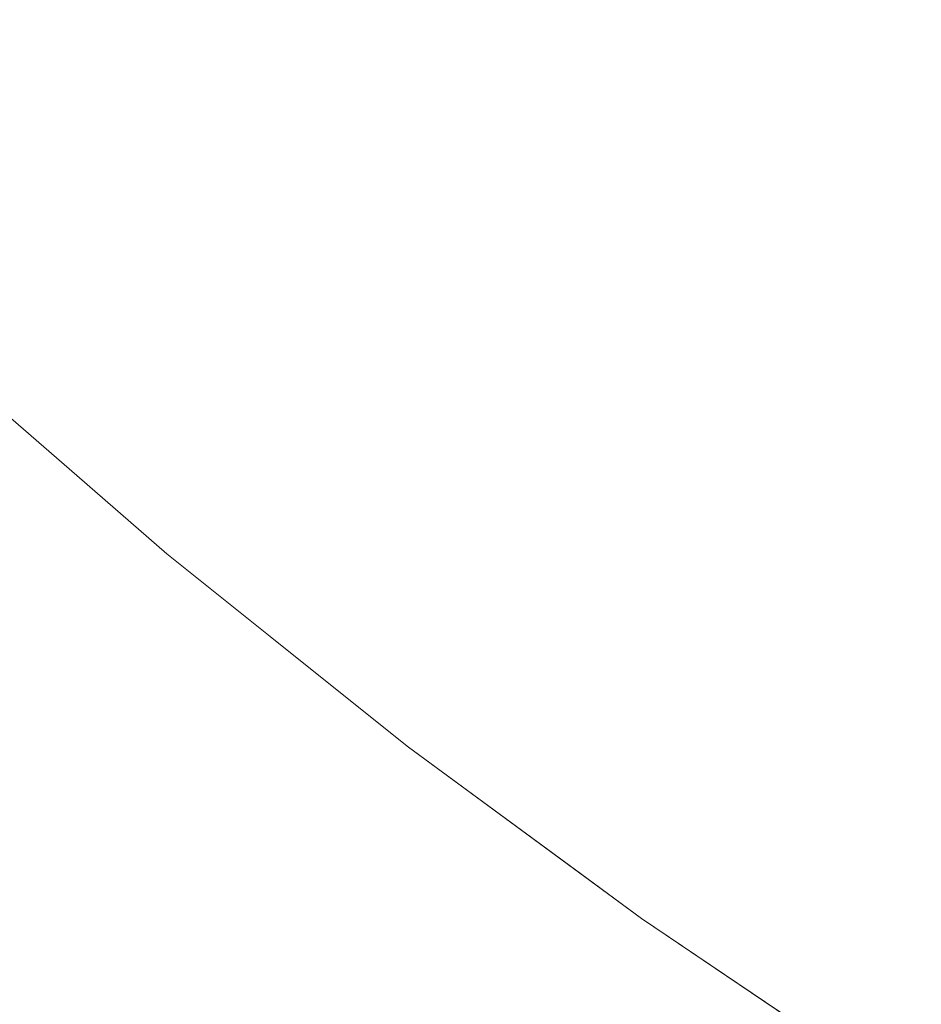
# Model space of a CAD drawing. Header units: centimetres. Extents: x -17.1 to 18.2, y 3.4 to 5.2.
# Tile 7 of 256: x -17.05358 to -17.04597, y 3.40888 to 3.4172. Entities that reach past the tile are written whole.
import ezdxf

# ---------------------------------------------------------------- set-up
doc = ezdxf.new("R2010")
doc.units = ezdxf.units.CM
doc.header["$LTSCALE"] = 2.54
doc.layers.add('Lucido design-1', color=7, linetype='Continuous')

# ---------------------------------------------------------------- blocks, each defined once
blk = doc.blocks.new('Gruppo-4-1')
at = {"color": 7, "linetype": 'Continuous', "lineweight": 9}
for points, invisible_edges in [([(-17.0533429, 3.4185522, -1872.9445615), (-17.0531859, 3.4189403, -1872.9460193), (-17.0516072, 3.4175315, -1872.9460193), (-17.0517567, 3.4171367, -1872.9445615)], 15), ([(-17.0495254, 3.4174963, -1872.9503275), (-17.0496865, 3.4170402, -1872.9489027), (-17.0512877, 3.4183755, -1872.9489027), (-17.0511178, 3.4188243, -1872.9503275)], 15), ([(-17.0462462, 3.4182183, -1872.2737619), (-17.047049, 3.4188084, -1872.2737619), (-17.0474046, 3.4177259, -1872.2764988), (-17.0465911, 3.417128, -1872.2764988)], 15), ([(-17.0472295, 3.4182588, -1872.9559044), (-17.047049, 3.4188084, -1872.9572661), (-17.0454349, 3.4176444, -1872.9572661), (-17.0456045, 3.417087, -1872.9559044)], 15), ([(-17.0504918, 3.4177003, -1872.2821254), (-17.0496865, 3.4170402, -1872.2821254), (-17.0493581, 3.4179701, -1872.2792876), (-17.0501544, 3.4186227, -1872.2792876)], 15), ([(-17.0517567, 3.4171367, -1872.9445615), (-17.0518991, 3.4167605, -1872.9430936), (-17.0534925, 3.4181824, -1872.9430936), (-17.0533429, 3.4185522, -1872.9445615)], 15), ([(-17.0475741, 3.41721, -1872.9531412), (-17.0477378, 3.4167113, -1872.9517404), (-17.0493581, 3.4179701, -1872.9517404), (-17.0491846, 3.4184612, -1872.9531412)], 15), ([(-17.0504918, 3.4177003, -1872.2821254), (-17.0512877, 3.4183755, -1872.2821254), (-17.0516072, 3.4175315, -1872.2850088), (-17.0508032, 3.4168493, -1872.2850088)], 15), ([(-17.0514509, 3.4179445, -1872.9474665), (-17.0512877, 3.4183755, -1872.9489027), (-17.0496865, 3.4170402, -1872.9489027), (-17.0498412, 3.4166022, -1872.9474665)], 15), ([(-17.0485525, 3.4173328, -1872.2792876), (-17.0477378, 3.4167113, -1872.2792876), (-17.0474046, 3.4177259, -1872.2764988), (-17.0482093, 3.4183398, -1872.2764988)], 15), ([(-17.0527008, 3.4174641, -1872.2879344), (-17.0518991, 3.4167605, -1872.2879344), (-17.0516072, 3.4175315, -1872.2850088), (-17.0524015, 3.4182286, -1872.2850088)], 15), ([(-17.0456045, 3.417087, -1872.9559044), (-17.045769, 3.4165464, -1872.9545293), (-17.0474046, 3.4177259, -1872.9545293), (-17.0472295, 3.4182588, -1872.9559044)], 15), ([(-17.0465911, 3.417128, -1872.2764988), (-17.045769, 3.4165464, -1872.2764988), (-17.0454349, 3.4176444, -1872.2737619), (-17.0462462, 3.4182183, -1872.2737619)], 15), ([(-17.0527008, 3.4174641, -1872.2879344), (-17.0534925, 3.4181824, -1872.2879344), (-17.0537692, 3.4174985, -1872.2908986), (-17.0529709, 3.4167742, -1872.2908986)], 15), ([(-17.0536346, 3.4178311, -1872.9416161), (-17.0534925, 3.4181824, -1872.9430936), (-17.0518991, 3.4167605, -1872.9430936), (-17.0520344, 3.416403, -1872.9416161)], 15), ([(-17.0485525, 3.4173328, -1872.2792876), (-17.0493581, 3.4179701, -1872.2792876), (-17.0496865, 3.4170402, -1872.2821254), (-17.0488718, 3.4163958, -1872.2821254)], 15), ([(-17.0495254, 3.4174963, -1872.9503275), (-17.0493581, 3.4179701, -1872.9517404), (-17.0477378, 3.4167113, -1872.9517404), (-17.0478959, 3.4162303, -1872.9503275)], 15), ([(-17.0498412, 3.4166022, -1872.9474665), (-17.0499895, 3.4161824, -1872.9460193), (-17.0516072, 3.4175315, -1872.9460193), (-17.0514509, 3.4179445, -1872.9474665)], 15), ([(-17.0520344, 3.416403, -1872.9416161), (-17.0521625, 3.4160646, -1872.9401294), (-17.0537692, 3.4174985, -1872.9401294), (-17.0536346, 3.4178311, -1872.9416161)], 15), ([(-17.0508032, 3.4168493, -1872.2850088), (-17.0499895, 3.4161824, -1872.2850088), (-17.0496865, 3.4170402, -1872.2821254), (-17.0504918, 3.4177003, -1872.2821254)], 15), ([(-17.0465911, 3.417128, -1872.2764988), (-17.0474046, 3.4177259, -1872.2764988), (-17.0477378, 3.4167113, -1872.2792876), (-17.0469144, 3.4161061, -1872.2792876)], 15), ([(-17.0475741, 3.41721, -1872.9531412), (-17.0474046, 3.4177259, -1872.9545293), (-17.045769, 3.4165464, -1872.9545293), (-17.0459283, 3.4160231, -1872.9531412)], 15), ([(-17.0529709, 3.4167742, -1872.2908986), (-17.0537692, 3.4174985, -1872.2908986), (-17.0540152, 3.4168903, -1872.2938976), (-17.053211, 3.4161607, -1872.2938976)], 15), ([(-17.0538961, 3.4171848, -1872.938634), (-17.0537692, 3.4174985, -1872.9401294), (-17.0521625, 3.4160646, -1872.9401294), (-17.0522833, 3.4157455, -1872.938634)], 15), ([(-17.0529709, 3.4167742, -1872.2908986), (-17.0521625, 3.4160646, -1872.2908986), (-17.0518991, 3.4167605, -1872.2879344), (-17.0527008, 3.4174641, -1872.2879344)], 15), ([(-17.0508032, 3.4168493, -1872.2850088), (-17.0516072, 3.4175315, -1872.2850088), (-17.0518991, 3.4167605, -1872.2879344), (-17.0510875, 3.4160719, -1872.2879344)], 15), ([(-17.0517567, 3.4171367, -1872.9445615), (-17.0516072, 3.4175315, -1872.9460193), (-17.0499895, 3.4161824, -1872.9460193), (-17.0501312, 3.4157812, -1872.9445615)], 15), ([(-17.0478959, 3.4162303, -1872.9503275), (-17.048048, 3.4157673, -1872.9489027), (-17.0496865, 3.4170402, -1872.9489027), (-17.0495254, 3.4174963, -1872.9503275)], 15), ([(-17.0488718, 3.4163958, -1872.2821254), (-17.048048, 3.4157673, -1872.2821254), (-17.0477378, 3.4167113, -1872.2792876), (-17.0485525, 3.4173328, -1872.2792876)], 15), ([(-17.0459283, 3.4160231, -1872.9531412), (-17.0460822, 3.4155174, -1872.9517404), (-17.0477378, 3.4167113, -1872.9517404), (-17.0475741, 3.41721, -1872.9531412)], 15), ([(-17.0522833, 3.4157455, -1872.938634), (-17.0523967, 3.415446, -1872.9371304), (-17.0540152, 3.4168903, -1872.9371304), (-17.0538961, 3.4171848, -1872.938634)], 15), ([(-17.0501312, 3.4157812, -1872.9445615), (-17.0502663, 3.4153988, -1872.9430936), (-17.0518991, 3.4167605, -1872.9430936), (-17.0517567, 3.4171367, -1872.9445615)], 15), ([(-17.0469144, 3.4161061, -1872.2792876), (-17.0460822, 3.4155174, -1872.2792876), (-17.045769, 3.4165464, -1872.2764988), (-17.0465911, 3.417128, -1872.2764988)], 15), ([(-17.0488718, 3.4163958, -1872.2821254), (-17.0496865, 3.4170402, -1872.2821254), (-17.0499895, 3.4161824, -1872.2850088), (-17.0491664, 3.4155313, -1872.2850088)], 15), ([(-17.0498412, 3.4166022, -1872.9474665), (-17.0496865, 3.4170402, -1872.9489027), (-17.048048, 3.4157673, -1872.9489027), (-17.0481941, 3.4153225, -1872.9474665)], 15), ([(-17.053211, 3.4161607, -1872.2938976), (-17.0540152, 3.4168903, -1872.2938976), (-17.0542299, 3.4163597, -1872.2969274), (-17.0534206, 3.4156254, -1872.2969274)], 15), ([(-17.0541265, 3.4166152, -1872.9356192), (-17.0540152, 3.4168903, -1872.9371304), (-17.0523967, 3.415446, -1872.9371304), (-17.0525027, 3.4151661, -1872.9356192)], 15), ([(-17.0510875, 3.4160719, -1872.2879344), (-17.0502663, 3.4153988, -1872.2879344), (-17.0499895, 3.4161824, -1872.2850088), (-17.0508032, 3.4168493, -1872.2850088)], 15), ([(-17.053211, 3.4161607, -1872.2938976), (-17.0523967, 3.415446, -1872.2938976), (-17.0521625, 3.4160646, -1872.2908986), (-17.0529709, 3.4167742, -1872.2908986)], 15), ([(-17.0510875, 3.4160719, -1872.2879344), (-17.0518991, 3.4167605, -1872.2879344), (-17.0521625, 3.4160646, -1872.2908986), (-17.0513442, 3.4153703, -1872.2908986)], 15), ([(-17.0520344, 3.416403, -1872.9416161), (-17.0518991, 3.4167605, -1872.9430936), (-17.0502663, 3.4153988, -1872.9430936), (-17.0503946, 3.4150355, -1872.9416161)], 15), ([(-17.0469144, 3.4161061, -1872.2792876), (-17.0477378, 3.4167113, -1872.2792876), (-17.048048, 3.4157673, -1872.2821254), (-17.0472152, 3.4151552, -1872.2821254)], 15), ([(-17.0478959, 3.4162303, -1872.9503275), (-17.0477378, 3.4167113, -1872.9517404), (-17.0460822, 3.4155174, -1872.9517404), (-17.0462307, 3.4150295, -1872.9503275)], 15), ([(-17.0525027, 3.4151661, -1872.9356192), (-17.0526011, 3.4149061, -1872.9341007), (-17.0542299, 3.4163597, -1872.9341007), (-17.0541265, 3.4166152, -1872.9356192)], 15), ([(-17.0481941, 3.4153225, -1872.9474665), (-17.0483341, 3.4148963, -1872.9460193), (-17.0499895, 3.4161824, -1872.9460193), (-17.0498412, 3.4166022, -1872.9474665)], 15), ([(-17.0449386, 3.4159816, -1872.2764988), (-17.045769, 3.4165464, -1872.2764988), (-17.0460822, 3.4155174, -1872.2792876), (-17.0452416, 3.4149456, -1872.2792876)], 15), ([(-17.0503946, 3.4150355, -1872.9416161), (-17.0505161, 3.4146916, -1872.9401294), (-17.0521625, 3.4160646, -1872.9401294), (-17.0520344, 3.416403, -1872.9416161)], 15), ([(-17.0491664, 3.4155313, -1872.2850088), (-17.0483341, 3.4148963, -1872.2850088), (-17.048048, 3.4157673, -1872.2821254), (-17.0488718, 3.4163958, -1872.2821254)], 15), ([(-17.0534206, 3.4156254, -1872.2969274), (-17.0542299, 3.4163597, -1872.2969274), (-17.0544126, 3.4159081, -1872.2999838)], 11), ([(-17.0544126, 3.4159081, -1872.9310442), (-17.0542299, 3.4163597, -1872.9341007), (-17.0526011, 3.4149061, -1872.9341007), (-17.0526919, 3.4146663, -1872.9325755)], 15), ([(-17.0462307, 3.4150295, -1872.9503275), (-17.0463736, 3.4145598, -1872.9489027), (-17.048048, 3.4157673, -1872.9489027), (-17.0478959, 3.4162303, -1872.9503275)], 15), ([(-17.0534206, 3.4156254, -1872.2969274), (-17.0526011, 3.4149061, -1872.2969274), (-17.0523967, 3.415446, -1872.2938976), (-17.053211, 3.4161607, -1872.2938976)], 15), ([(-17.0491664, 3.4155313, -1872.2850088), (-17.0499895, 3.4161824, -1872.2850088), (-17.0502663, 3.4153988, -1872.2879344), (-17.0494355, 3.4147416, -1872.2879344)], 15), ([(-17.0501312, 3.4157812, -1872.9445615), (-17.0499895, 3.4161824, -1872.9460193), (-17.0483341, 3.4148963, -1872.9460193), (-17.0484679, 3.414489, -1872.9445615)], 15), ([(-17.0513442, 3.4153703, -1872.2908986), (-17.0521625, 3.4160646, -1872.2908986), (-17.0523967, 3.415446, -1872.2938976), (-17.0515724, 3.4147465, -1872.2938976)], 15), ([(-17.0522833, 3.4157455, -1872.938634), (-17.0521625, 3.4160646, -1872.9401294), (-17.0505161, 3.4146916, -1872.9401294), (-17.0506306, 3.4143673, -1872.938634)], 15), ([(-17.0513442, 3.4153703, -1872.2908986), (-17.0505161, 3.4146916, -1872.2908986), (-17.0502663, 3.4153988, -1872.2879344), (-17.0510875, 3.4160719, -1872.2879344)], 15), ([(-17.0472152, 3.4151552, -1872.2821254), (-17.0463736, 3.4145598, -1872.2821254), (-17.0460822, 3.4155174, -1872.2792876), (-17.0469144, 3.4161061, -1872.2792876)], 15), ([(-17.0442489, 3.4149036, -1872.9531412), (-17.0443927, 3.4143911, -1872.9517404), (-17.0460822, 3.4155174, -1872.9517404), (-17.0459283, 3.4160231, -1872.9531412)], 15), ([(-17.0544126, 3.4159081, -1872.2999838), (-17.0545628, 3.4155368, -1872.3030627), (-17.052918, 3.4140689, -1872.3030627), (-17.052775, 3.4144467, -1872.2999838)], 15), ([(-17.0545628, 3.4155368, -1872.9279654), (-17.0544126, 3.4159081, -1872.9310442), (-17.052775, 3.4144467, -1872.9310442), (-17.0528504, 3.4142475, -1872.9295074)], 15), ([(-17.0544126, 3.4159081, -1872.2999838), (-17.052775, 3.4144467, -1872.2999838), (-17.0526011, 3.4149061, -1872.2969274), (-17.0534206, 3.4156254, -1872.2969274)], 15), ([(-17.0526919, 3.4146663, -1872.9325755), (-17.052775, 3.4144467, -1872.9310442), (-17.0544126, 3.4159081, -1872.9310442)], 11), ([(-17.0506306, 3.4143673, -1872.938634), (-17.0507382, 3.4140629, -1872.9371304), (-17.0523967, 3.415446, -1872.9371304), (-17.0522833, 3.4157455, -1872.938634)], 15), ([(-17.0484679, 3.414489, -1872.9445615), (-17.0485954, 3.4141007, -1872.9430936), (-17.0502663, 3.4153988, -1872.9430936), (-17.0501312, 3.4157812, -1872.9445615)], 15), ([(-17.0472152, 3.4151552, -1872.2821254), (-17.048048, 3.4157673, -1872.2821254), (-17.0483341, 3.4148963, -1872.2850088), (-17.0474927, 3.4142779, -1872.2850088)], 15), ([(-17.0481941, 3.4153225, -1872.9474665), (-17.048048, 3.4157673, -1872.9489027), (-17.0463736, 3.4145598, -1872.9489027), (-17.0465109, 3.4141087, -1872.9474665)], 15), ([(-17.0530296, 3.413774, -1872.3061596), (-17.052918, 3.4140689, -1872.3030627), (-17.0545628, 3.4155368, -1872.3030627), (-17.0546801, 3.4152468, -1872.3061596)], 15), ([(-17.0546801, 3.4152468, -1872.9248685), (-17.0545628, 3.4155368, -1872.9279654), (-17.052918, 3.4140689, -1872.9279654), (-17.0529777, 3.4139111, -1872.9264189)], 15), ([(-17.0528504, 3.4142475, -1872.9295074), (-17.052918, 3.4140689, -1872.9279654), (-17.0545628, 3.4155368, -1872.9279654)], 11), ([(-17.0494355, 3.4147416, -1872.2879344), (-17.0485954, 3.4141007, -1872.2879344), (-17.0483341, 3.4148963, -1872.2850088), (-17.0491664, 3.4155313, -1872.2850088)], 15), ([(-17.0452416, 3.4149456, -1872.2792876), (-17.0460822, 3.4155174, -1872.2792876), (-17.0463736, 3.4145598, -1872.2821254), (-17.0455235, 3.4139816, -1872.2821254)], 15), ([(-17.0462307, 3.4150295, -1872.9503275), (-17.0460822, 3.4155174, -1872.9517404), (-17.0443927, 3.4143911, -1872.9517404), (-17.0445315, 3.4138968, -1872.9503275)], 15), ([(-17.0515724, 3.4147465, -1872.2938976), (-17.0523967, 3.415446, -1872.2938976), (-17.0526011, 3.4149061, -1872.2969274), (-17.0517715, 3.4142022, -1872.2969274)], 15), ([(-17.0525027, 3.4151661, -1872.9356192), (-17.0523967, 3.415446, -1872.9371304), (-17.0507382, 3.4140629, -1872.9371304), (-17.0508386, 3.4137784, -1872.9356192)], 15), ([(-17.0515724, 3.4147465, -1872.2938976), (-17.0507382, 3.4140629, -1872.2938976), (-17.0505161, 3.4146916, -1872.2908986), (-17.0513442, 3.4153703, -1872.2908986)], 15), ([(-17.0494355, 3.4147416, -1872.2879344), (-17.0502663, 3.4153988, -1872.2879344), (-17.0505161, 3.4146916, -1872.2908986), (-17.0496784, 3.414029, -1872.2908986)], 15), ([(-17.0503946, 3.4150355, -1872.9416161), (-17.0502663, 3.4153988, -1872.9430936), (-17.0485954, 3.4141007, -1872.9430936), (-17.0487166, 3.4137319, -1872.9416161)], 15), ([(-17.0465109, 3.4141087, -1872.9474665), (-17.0466424, 3.4136764, -1872.9460193), (-17.0483341, 3.4148963, -1872.9460193), (-17.0481941, 3.4153225, -1872.9474665)], 15), ([(-17.0546801, 3.4152468, -1872.3061596), (-17.0547641, 3.4150392, -1872.3092701), (-17.0531096, 3.4135627, -1872.3092701), (-17.0530296, 3.413774, -1872.3061596)], 15), ([(-17.0547641, 3.4150392, -1872.9217579), (-17.0546801, 3.4152468, -1872.9248685), (-17.0530296, 3.413774, -1872.9248685), (-17.0530736, 3.4136579, -1872.9233146)], 15), ([(-17.0529777, 3.4139111, -1872.9264189), (-17.0530296, 3.413774, -1872.9248685), (-17.0546801, 3.4152468, -1872.9248685)], 11), ([(-17.0508386, 3.4137784, -1872.9356192), (-17.050932, 3.4135142, -1872.9341007), (-17.0526011, 3.4149061, -1872.9341007), (-17.0525027, 3.4151661, -1872.9356192)], 15), ([(-17.0474927, 3.4142779, -1872.2850088), (-17.0466424, 3.4136764, -1872.2850088), (-17.0463736, 3.4145598, -1872.2821254), (-17.0472152, 3.4151552, -1872.2821254)], 15), ([(-17.0531577, 3.4134357, -1872.3123898), (-17.0531096, 3.4135627, -1872.3092701), (-17.0547641, 3.4150392, -1872.3092701), (-17.0548146, 3.4149143, -1872.3123898)], 15), ([(-17.0548146, 3.4149143, -1872.9186383), (-17.0547641, 3.4150392, -1872.9217579), (-17.0531096, 3.4135627, -1872.9217579), (-17.0531376, 3.4134886, -1872.920199)], 15), ([(-17.0530736, 3.4136579, -1872.9233146), (-17.0531096, 3.4135627, -1872.9217579), (-17.0547641, 3.4150392, -1872.9217579)], 11), ([(-17.0487166, 3.4137319, -1872.9416161), (-17.0488313, 3.4133827, -1872.9401294), (-17.0505161, 3.4146916, -1872.9401294), (-17.0503946, 3.4150355, -1872.9416161)], 15), ([(-17.0445315, 3.4138968, -1872.9503275), (-17.044665, 3.4134209, -1872.9489027), (-17.0463736, 3.4145598, -1872.9489027), (-17.0462307, 3.4150295, -1872.9503275)], 15), ([(-17.0531577, 3.4134357, -1872.3123898), (-17.0548146, 3.4149143, -1872.3123898), (-17.0543411, 3.4144248, -1872.315514)], 11), ([(-17.0543411, 3.4144248, -1872.915514), (-17.0548146, 3.4149143, -1872.9186383), (-17.0531697, 3.4134039, -1872.9170764)], 11), ([(-17.0548146, 3.4149143, -1872.9186383), (-17.0531577, 3.4134357, -1872.9186383), (-17.0531697, 3.4134039, -1872.9170764)], 11), ([(-17.0531376, 3.4134886, -1872.920199), (-17.0531577, 3.4134357, -1872.9186383), (-17.0548146, 3.4149143, -1872.9186383)], 11), ([(-17.0517715, 3.4142022, -1872.2969274), (-17.0526011, 3.4149061, -1872.2969274), (-17.052775, 3.4144467, -1872.2999838), (-17.0519409, 3.413739, -1872.2999838)], 15), ([(-17.0526919, 3.4146663, -1872.9325755), (-17.0526011, 3.4149061, -1872.9341007), (-17.050932, 3.4135142, -1872.9341007), (-17.0510181, 3.4132704, -1872.9325755)], 15), ([(-17.0474927, 3.4142779, -1872.2850088), (-17.0483341, 3.4148963, -1872.2850088), (-17.0485954, 3.4141007, -1872.2879344), (-17.0477462, 3.4134765, -1872.2879344)], 15), ([(-17.0484679, 3.414489, -1872.9445615), (-17.0483341, 3.4148963, -1872.9460193), (-17.0466424, 3.4136764, -1872.9460193), (-17.0467682, 3.4132632, -1872.9445615)], 15), ([(-17.0517715, 3.4142022, -1872.2969274), (-17.050932, 3.4135142, -1872.2969274), (-17.0507382, 3.4140629, -1872.2938976), (-17.0515724, 3.4147465, -1872.2938976)], 15), ([(-17.0496784, 3.414029, -1872.2908986), (-17.0488313, 3.4133827, -1872.2908986), (-17.0485954, 3.4141007, -1872.2879344), (-17.0494355, 3.4147416, -1872.2879344)], 15), ([(-17.0510181, 3.4132704, -1872.9325755), (-17.0510969, 3.4130473, -1872.9310442), (-17.052775, 3.4144467, -1872.9310442), (-17.0526919, 3.4146663, -1872.9325755)], 15), ([(-17.0496784, 3.414029, -1872.2908986), (-17.0505161, 3.4146916, -1872.2908986), (-17.0507382, 3.4140629, -1872.2938976), (-17.0498943, 3.4133953, -1872.2938976)], 15), ([(-17.0506306, 3.4143673, -1872.938634), (-17.0505161, 3.4146916, -1872.9401294), (-17.0488313, 3.4133827, -1872.9401294), (-17.0489394, 3.4130535, -1872.938634)], 15), ([(-17.0455235, 3.4139816, -1872.2821254), (-17.0463736, 3.4145598, -1872.2821254), (-17.0466424, 3.4136764, -1872.2850088), (-17.0457835, 3.4130922, -1872.2850088)], 15), ([(-17.0465109, 3.4141087, -1872.9474665), (-17.0463736, 3.4145598, -1872.9489027), (-17.044665, 3.4134209, -1872.9489027), (-17.0447933, 3.4129637, -1872.9474665)], 15), ([(-17.0467682, 3.4132632, -1872.9445615), (-17.046888, 3.4128694, -1872.9430936), (-17.0485954, 3.4141007, -1872.9430936), (-17.0484679, 3.414489, -1872.9445615)], 15), ([(-17.0543411, 3.4144248, -1872.315514), (-17.0531653, 3.413403, -1872.315514), (-17.0531577, 3.4134357, -1872.3123898)], 10), ([(-17.0531653, 3.413403, -1872.315514), (-17.0543411, 3.4144248, -1872.315514), (-17.0543411, 3.4144248, -1872.915514), (-17.0531653, 3.413403, -1872.915514)], 10), ([(-17.0531697, 3.4134039, -1872.9170764), (-17.0531653, 3.413403, -1872.915514), (-17.0543411, 3.4144248, -1872.915514)], 9), ([(-17.0519409, 3.413739, -1872.2999838), (-17.052775, 3.4144467, -1872.2999838), (-17.052918, 3.4140689, -1872.3030627), (-17.0520802, 3.4133582, -1872.3030627)], 15), ([(-17.0528504, 3.4142475, -1872.9295074), (-17.052775, 3.4144467, -1872.9310442), (-17.0510969, 3.4130473, -1872.9310442), (-17.0511684, 3.4128449, -1872.9295074)], 15), ([(-17.0489394, 3.4130535, -1872.938634), (-17.049041, 3.4127443, -1872.9371304), (-17.0507382, 3.4140629, -1872.9371304), (-17.0506306, 3.4143673, -1872.938634)], 15), ([(-17.0511684, 3.4128449, -1872.9295074), (-17.0512325, 3.4126634, -1872.9279654), (-17.052918, 3.4140689, -1872.9279654), (-17.0528504, 3.4142475, -1872.9295074)], 15), ([(-17.0477462, 3.4134765, -1872.2879344), (-17.046888, 3.4128694, -1872.2879344), (-17.0466424, 3.4136764, -1872.2850088), (-17.0474927, 3.4142779, -1872.2850088)], 15), ([(-17.0519409, 3.413739, -1872.2999838), (-17.0510969, 3.4130473, -1872.2999838), (-17.050932, 3.4135142, -1872.2969274), (-17.0517715, 3.4142022, -1872.2969274)], 15), ([(-17.0520802, 3.4133582, -1872.3030627), (-17.052918, 3.4140689, -1872.3030627), (-17.0530296, 3.413774, -1872.3061596), (-17.052189, 3.4130608, -1872.3061596)], 15), ([(-17.0529777, 3.4139111, -1872.9264189), (-17.052918, 3.4140689, -1872.9279654), (-17.0512325, 3.4126634, -1872.9279654), (-17.0512892, 3.4125029, -1872.9264189)], 15), ([(-17.0498943, 3.4133953, -1872.2938976), (-17.0507382, 3.4140629, -1872.2938976), (-17.050932, 3.4135142, -1872.2969274), (-17.0500827, 3.4128424, -1872.2969274)], 15), ([(-17.0508386, 3.4137784, -1872.9356192), (-17.0507382, 3.4140629, -1872.9371304), (-17.049041, 3.4127443, -1872.9371304), (-17.0491358, 3.4124555, -1872.9356192)], 15), ([(-17.0477462, 3.4134765, -1872.2879344), (-17.0485954, 3.4141007, -1872.2879344), (-17.0488313, 3.4133827, -1872.2908986), (-17.0479749, 3.4127533, -1872.2908986)], 15), ([(-17.0487166, 3.4137319, -1872.9416161), (-17.0485954, 3.4141007, -1872.9430936), (-17.046888, 3.4128694, -1872.9430936), (-17.0470018, 3.4124953, -1872.9416161)], 15), ([(-17.0447933, 3.4129637, -1872.9474665), (-17.0449162, 3.4125257, -1872.9460193), (-17.0466424, 3.4136764, -1872.9460193), (-17.0465109, 3.4141087, -1872.9474665)], 15), ([(-17.0498943, 3.4133953, -1872.2938976), (-17.049041, 3.4127443, -1872.2938976), (-17.0488313, 3.4133827, -1872.2908986), (-17.0496784, 3.414029, -1872.2908986)], 15), ([(-17.0512892, 3.4125029, -1872.9264189), (-17.0513384, 3.4123636, -1872.9248685), (-17.0530296, 3.413774, -1872.9248685), (-17.0529777, 3.4139111, -1872.9264189)], 15), ([(-17.052189, 3.4130608, -1872.3061596), (-17.0530296, 3.413774, -1872.3061596), (-17.0531096, 3.4135627, -1872.3092701), (-17.0522669, 3.4128478, -1872.3092701)], 15), ([(-17.0530736, 3.4136579, -1872.9233146), (-17.0530296, 3.413774, -1872.9248685), (-17.0513384, 3.4123636, -1872.9248685), (-17.0513801, 3.4122456, -1872.9233146)], 15), ([(-17.0520802, 3.4133582, -1872.3030627), (-17.0512325, 3.4126634, -1872.3030627), (-17.0510969, 3.4130473, -1872.2999838), (-17.0519409, 3.413739, -1872.2999838)], 15), ([(-17.0491358, 3.4124555, -1872.9356192), (-17.049224, 3.4121873, -1872.9341007), (-17.050932, 3.4135142, -1872.9341007), (-17.0508386, 3.4137784, -1872.9356192)], 15), ([(-17.0470018, 3.4124953, -1872.9416161), (-17.0471096, 3.4121412, -1872.9401294), (-17.0488313, 3.4133827, -1872.9401294), (-17.0487166, 3.4137319, -1872.9416161)], 15), ([(-17.0513801, 3.4122456, -1872.9233146), (-17.0514142, 3.4121489, -1872.9217579), (-17.0531096, 3.4135627, -1872.9217579), (-17.0530736, 3.4136579, -1872.9233146)], 15), ([(-17.0457835, 3.4130922, -1872.2850088), (-17.0466424, 3.4136764, -1872.2850088), (-17.046888, 3.4128694, -1872.2879344), (-17.0460211, 3.4122798, -1872.2879344)], 15), ([(-17.0467682, 3.4132632, -1872.9445615), (-17.0466424, 3.4136764, -1872.9460193), (-17.0449162, 3.4125257, -1872.9460193), (-17.0450337, 3.412107, -1872.9445615)], 15), ([(-17.0522669, 3.4128478, -1872.3092701), (-17.0531096, 3.4135627, -1872.3092701), (-17.0531577, 3.4134357, -1872.3123898), (-17.0523138, 3.4127197, -1872.3123898)], 15), ([(-17.0531376, 3.4134886, -1872.920199), (-17.0531096, 3.4135627, -1872.9217579), (-17.0514142, 3.4121489, -1872.9217579), (-17.0514408, 3.4120736, -1872.920199)], 15), ([(-17.0514408, 3.4120736, -1872.920199), (-17.0514598, 3.4120198, -1872.9186383), (-17.0531577, 3.4134357, -1872.9186383), (-17.0531376, 3.4134886, -1872.920199)], 15), ([(-17.0500827, 3.4128424, -1872.2969274), (-17.050932, 3.4135142, -1872.2969274), (-17.0510969, 3.4130473, -1872.2999838), (-17.0502431, 3.4123719, -1872.2999838)], 15), ([(-17.0510181, 3.4132704, -1872.9325755), (-17.050932, 3.4135142, -1872.9341007), (-17.049224, 3.4121873, -1872.9341007), (-17.0493053, 3.4119398, -1872.9325755)], 15), ([(-17.0479749, 3.4127533, -1872.2908986), (-17.0471096, 3.4121412, -1872.2908986), (-17.046888, 3.4128694, -1872.2879344), (-17.0477462, 3.4134765, -1872.2879344)], 15), ([(-17.0531697, 3.4134039, -1872.9170764), (-17.0531577, 3.4134357, -1872.9186383), (-17.0514598, 3.4120198, -1872.9186383), (-17.0514712, 3.4119875, -1872.9170764)], 15), ([(-17.0523412, 3.4126868, -1872.915514), (-17.0531697, 3.4134039, -1872.9170764), (-17.0514712, 3.4119875, -1872.9170764)], 11), ([(-17.0523412, 3.4126868, -1872.915514), (-17.0531653, 3.413403, -1872.915514), (-17.0531697, 3.4134039, -1872.9170764)], 10), ([(-17.0523138, 3.4127197, -1872.3123898), (-17.0531577, 3.4134357, -1872.3123898), (-17.0531653, 3.413403, -1872.315514), (-17.0523412, 3.4126868, -1872.315514)], 11), ([(-17.0531653, 3.413403, -1872.915514), (-17.0523412, 3.4126868, -1872.915514), (-17.0523412, 3.4126868, -1872.315514), (-17.0531653, 3.413403, -1872.315514)], 10), ([(-17.0500827, 3.4128424, -1872.2969274), (-17.049224, 3.4121873, -1872.2969274), (-17.049041, 3.4127443, -1872.2938976), (-17.0498943, 3.4133953, -1872.2938976)], 15), ([(-17.0479749, 3.4127533, -1872.2908986), (-17.0488313, 3.4133827, -1872.2908986), (-17.049041, 3.4127443, -1872.2938976), (-17.0481784, 3.4121103, -1872.2938976)], 15), ([(-17.0489394, 3.4130535, -1872.938634), (-17.0488313, 3.4133827, -1872.9401294), (-17.0471096, 3.4121412, -1872.9401294), (-17.0472113, 3.4118072, -1872.938634)], 15), ([(-17.052189, 3.4130608, -1872.3061596), (-17.0513384, 3.4123636, -1872.3061596), (-17.0512325, 3.4126634, -1872.3030627), (-17.0520802, 3.4133582, -1872.3030627)], 15), ([(-17.0493053, 3.4119398, -1872.9325755), (-17.0493797, 3.4117132, -1872.9310442), (-17.0510969, 3.4130473, -1872.9310442), (-17.0510181, 3.4132704, -1872.9325755)], 15), ([(-17.0450337, 3.412107, -1872.9445615), (-17.0451457, 3.411708, -1872.9430936), (-17.046888, 3.4128694, -1872.9430936), (-17.0467682, 3.4132632, -1872.9445615)], 15), ([(-17.0522669, 3.4128478, -1872.3092701), (-17.0514142, 3.4121489, -1872.3092701), (-17.0513384, 3.4123636, -1872.3061596), (-17.052189, 3.4130608, -1872.3061596)], 15), ([(-17.0502431, 3.4123719, -1872.2999838), (-17.0510969, 3.4130473, -1872.2999838), (-17.0512325, 3.4126634, -1872.3030627), (-17.0503749, 3.411985, -1872.3030627)], 15), ([(-17.0511684, 3.4128449, -1872.9295074), (-17.0510969, 3.4130473, -1872.9310442), (-17.0493797, 3.4117132, -1872.9310442), (-17.0494472, 3.4115077, -1872.9295074)], 15), ([(-17.0472113, 3.4118072, -1872.938634), (-17.0473067, 3.4114936, -1872.9371304), (-17.049041, 3.4127443, -1872.9371304), (-17.0489394, 3.4130535, -1872.938634)], 15), ([(-17.0460211, 3.4122798, -1872.2879344), (-17.0451457, 3.411708, -1872.2879344), (-17.0449162, 3.4125257, -1872.2850088), (-17.0457835, 3.4130922, -1872.2850088)], 15), ([(-17.0523138, 3.4127197, -1872.3123898), (-17.0514598, 3.4120198, -1872.3123898), (-17.0514142, 3.4121489, -1872.3092701), (-17.0522669, 3.4128478, -1872.3092701)], 15), ([(-17.0494472, 3.4115077, -1872.9295074), (-17.0495077, 3.4113234, -1872.9279654), (-17.0512325, 3.4126634, -1872.9279654), (-17.0511684, 3.4128449, -1872.9295074)], 15), ([(-17.0502431, 3.4123719, -1872.2999838), (-17.0493797, 3.4117132, -1872.2999838), (-17.049224, 3.4121873, -1872.2969274), (-17.0500827, 3.4128424, -1872.2969274)], 15), ([(-17.0460211, 3.4122798, -1872.2879344), (-17.046888, 3.4128694, -1872.2879344), (-17.0471096, 3.4121412, -1872.2908986), (-17.0462355, 3.4115466, -1872.2908986)], 15), ([(-17.0470018, 3.4124953, -1872.9416161), (-17.046888, 3.4128694, -1872.9430936), (-17.0451457, 3.411708, -1872.9430936), (-17.0452521, 3.4113289, -1872.9416161)], 15), ([(-17.0523412, 3.4126868, -1872.315514), (-17.0514668, 3.411987, -1872.315514), (-17.0514598, 3.4120198, -1872.3123898), (-17.0523138, 3.4127197, -1872.3123898)], 14), ([(-17.0481784, 3.4121103, -1872.2938976), (-17.049041, 3.4127443, -1872.2938976), (-17.049224, 3.4121873, -1872.2969274), (-17.0483559, 3.4115492, -1872.2969274)], 15), ([(-17.0491358, 3.4124555, -1872.9356192), (-17.049041, 3.4127443, -1872.9371304), (-17.0473067, 3.4114936, -1872.9371304), (-17.0473958, 3.4112007, -1872.9356192)], 15), ([(-17.0481784, 3.4121103, -1872.2938976), (-17.0473067, 3.4114936, -1872.2938976), (-17.0471096, 3.4121412, -1872.2908986), (-17.0479749, 3.4127533, -1872.2908986)], 15), ([(-17.0523412, 3.4126868, -1872.915514), (-17.0506064, 3.4112984, -1872.315514), (-17.0514668, 3.411987, -1872.315514)], 9), ([(-17.0506064, 3.4112984, -1872.315514), (-17.0523412, 3.4126868, -1872.915514), (-17.0514668, 3.411987, -1872.915514)], 9), ([(-17.0514668, 3.411987, -1872.315514), (-17.0523412, 3.4126868, -1872.315514), (-17.0523412, 3.4126868, -1872.915514)], 10), ([(-17.0514712, 3.4119875, -1872.9170764), (-17.0514668, 3.411987, -1872.915514), (-17.0523412, 3.4126868, -1872.915514)], 9), ([(-17.0503749, 3.411985, -1872.3030627), (-17.0512325, 3.4126634, -1872.3030627), (-17.0513384, 3.4123636, -1872.3061596), (-17.0504779, 3.4116829, -1872.3061596)], 15), ([(-17.0512892, 3.4125029, -1872.9264189), (-17.0512325, 3.4126634, -1872.9279654), (-17.0495077, 3.4113234, -1872.9279654), (-17.0495612, 3.4111605, -1872.9264189)], 15), ([(-17.0495612, 3.4111605, -1872.9264189), (-17.0496077, 3.4110191, -1872.9248685), (-17.0513384, 3.4123636, -1872.9248685), (-17.0512892, 3.4125029, -1872.9264189)], 15), ([(-17.0452521, 3.4113289, -1872.9416161), (-17.0453528, 3.4109701, -1872.9401294), (-17.0471096, 3.4121412, -1872.9401294), (-17.0470018, 3.4124953, -1872.9416161)], 15), ([(-17.0473958, 3.4112007, -1872.9356192), (-17.0474786, 3.4109286, -1872.9341007), (-17.049224, 3.4121873, -1872.9341007), (-17.0491358, 3.4124555, -1872.9356192)], 15), ([(-17.0504779, 3.4116829, -1872.3061596), (-17.0513384, 3.4123636, -1872.3061596), (-17.0514142, 3.4121489, -1872.3092701), (-17.0505516, 3.4114665, -1872.3092701)], 15), ([(-17.0513801, 3.4122456, -1872.9233146), (-17.0513384, 3.4123636, -1872.9248685), (-17.0496077, 3.4110191, -1872.9248685), (-17.0496471, 3.4108992, -1872.9233146)], 15), ([(-17.0503749, 3.411985, -1872.3030627), (-17.0495077, 3.4113234, -1872.3030627), (-17.0493797, 3.4117132, -1872.2999838), (-17.0502431, 3.4123719, -1872.2999838)], 15), ([(-17.0496471, 3.4108992, -1872.9233146), (-17.0496793, 3.4108011, -1872.9217579), (-17.0514142, 3.4121489, -1872.9217579), (-17.0513801, 3.4122456, -1872.9233146)], 15), ([(-17.0462355, 3.4115466, -1872.2908986), (-17.0453528, 3.4109701, -1872.2908986), (-17.0451457, 3.411708, -1872.2879344), (-17.0460211, 3.4122798, -1872.2879344)], 15), ([(-17.0505516, 3.4114665, -1872.3092701), (-17.0514142, 3.4121489, -1872.3092701), (-17.0514598, 3.4120198, -1872.3123898), (-17.050596, 3.4113364, -1872.3123898)], 15), ([(-17.0514408, 3.4120736, -1872.920199), (-17.0514142, 3.4121489, -1872.9217579), (-17.0496793, 3.4108011, -1872.9217579), (-17.0497044, 3.4107246, -1872.920199)], 15), ([(-17.0483559, 3.4115492, -1872.2969274), (-17.049224, 3.4121873, -1872.2969274), (-17.0493797, 3.4117132, -1872.2999838), (-17.0485069, 3.4110717, -1872.2999838)], 15), ([(-17.0493053, 3.4119398, -1872.9325755), (-17.049224, 3.4121873, -1872.9341007), (-17.0474786, 3.4109286, -1872.9341007), (-17.047555, 3.4106776, -1872.9325755)], 15), ([(-17.0462355, 3.4115466, -1872.2908986), (-17.0471096, 3.4121412, -1872.2908986), (-17.0473067, 3.4114936, -1872.2938976), (-17.0464261, 3.4108947, -1872.2938976)], 15), ([(-17.0472113, 3.4118072, -1872.938634), (-17.0471096, 3.4121412, -1872.9401294), (-17.0453528, 3.4109701, -1872.9401294), (-17.0454478, 3.4106316, -1872.938634)], 15), ([(-17.0497044, 3.4107246, -1872.920199), (-17.0497224, 3.41067, -1872.9186383), (-17.0514598, 3.4120198, -1872.9186383), (-17.0514408, 3.4120736, -1872.920199)], 15), ([(-17.0483559, 3.4115492, -1872.2969274), (-17.0474786, 3.4109286, -1872.2969274), (-17.0473067, 3.4114936, -1872.2938976), (-17.0481784, 3.4121103, -1872.2938976)], 15), ([(-17.0514712, 3.4119875, -1872.9170764), (-17.0514598, 3.4120198, -1872.9186383), (-17.0497224, 3.41067, -1872.9186383), (-17.0497332, 3.4106372, -1872.9170764)], 15), ([(-17.0514712, 3.4119875, -1872.9170764), (-17.0497332, 3.4106372, -1872.9170764), (-17.0503007, 3.4110537, -1872.915514)], 11), ([(-17.0503007, 3.4110537, -1872.915514), (-17.0514668, 3.411987, -1872.915514), (-17.0514712, 3.4119875, -1872.9170764)], 10), ([(-17.050596, 3.4113364, -1872.3123898), (-17.0514598, 3.4120198, -1872.3123898), (-17.0514668, 3.411987, -1872.315514), (-17.0506064, 3.4112984, -1872.315514)], 11), ([(-17.0514668, 3.411987, -1872.915514), (-17.0503007, 3.4110537, -1872.915514), (-17.0503007, 3.4110537, -1872.315514), (-17.0506064, 3.4112984, -1872.315514)], 10), ([(-17.0504779, 3.4116829, -1872.3061596), (-17.0496077, 3.4110191, -1872.3061596), (-17.0495077, 3.4113234, -1872.3030627), (-17.0503749, 3.411985, -1872.3030627)], 15), ([(-17.047555, 3.4106776, -1872.9325755), (-17.0476249, 3.4104478, -1872.9310442), (-17.0493797, 3.4117132, -1872.9310442), (-17.0493053, 3.4119398, -1872.9325755)], 15), ([(-17.0454478, 3.4106316, -1872.938634), (-17.0455369, 3.4103139, -1872.9371304), (-17.0473067, 3.4114936, -1872.9371304), (-17.0472113, 3.4118072, -1872.938634)], 15), ([(-17.0485069, 3.4110717, -1872.2999838), (-17.0493797, 3.4117132, -1872.2999838), (-17.0495077, 3.4113234, -1872.3030627), (-17.0486311, 3.4106791, -1872.3030627)], 15), ([(-17.0494472, 3.4115077, -1872.9295074), (-17.0493797, 3.4117132, -1872.9310442), (-17.0476249, 3.4104478, -1872.9310442), (-17.0476884, 3.4102393, -1872.9295074)], 15), ([(-17.0505516, 3.4114665, -1872.3092701), (-17.0496793, 3.4108011, -1872.3092701), (-17.0496077, 3.4110191, -1872.3061596), (-17.0504779, 3.4116829, -1872.3061596)], 15), ([(-17.0485069, 3.4110717, -1872.2999838), (-17.0476249, 3.4104478, -1872.2999838), (-17.0474786, 3.4109286, -1872.2969274), (-17.0483559, 3.4115492, -1872.2969274)], 15), ([(-17.0464261, 3.4108947, -1872.2938976), (-17.0455369, 3.4103139, -1872.2938976), (-17.0453528, 3.4109701, -1872.2908986), (-17.0462355, 3.4115466, -1872.2908986)], 15), ([(-17.050596, 3.4113364, -1872.3123898), (-17.0497224, 3.41067, -1872.3123898), (-17.0496793, 3.4108011, -1872.3092701), (-17.0505516, 3.4114665, -1872.3092701)], 15), ([(-17.0476884, 3.4102393, -1872.9295074), (-17.0477453, 3.4100524, -1872.9279654), (-17.0495077, 3.4113234, -1872.9279654), (-17.0494472, 3.4115077, -1872.9295074)], 15), ([(-17.0464261, 3.4108947, -1872.2938976), (-17.0473067, 3.4114936, -1872.2938976), (-17.0474786, 3.4109286, -1872.2969274), (-17.0465925, 3.4103259, -1872.2969274)], 15), ([(-17.0473958, 3.4112007, -1872.9356192), (-17.0473067, 3.4114936, -1872.9371304), (-17.0455369, 3.4103139, -1872.9371304), (-17.0456202, 3.4100171, -1872.9356192)], 15), ([(-17.0506064, 3.4112984, -1872.315514), (-17.0503007, 3.4110537, -1872.315514), (-17.0497224, 3.41067, -1872.3123898), (-17.050596, 3.4113364, -1872.3123898)], 14), ([(-17.0486311, 3.4106791, -1872.3030627), (-17.0495077, 3.4113234, -1872.3030627), (-17.0496077, 3.4110191, -1872.3061596), (-17.0487281, 3.4103726, -1872.3061596)], 15), ([(-17.0495612, 3.4111605, -1872.9264189), (-17.0495077, 3.4113234, -1872.9279654), (-17.0477453, 3.4100524, -1872.9279654), (-17.0477955, 3.4098872, -1872.9264189)], 15), ([(-17.0477955, 3.4098872, -1872.9264189), (-17.0478392, 3.4097437, -1872.9248685), (-17.0496077, 3.4110191, -1872.9248685), (-17.0495612, 3.4111605, -1872.9264189)], 15), ([(-17.0456202, 3.4100171, -1872.9356192), (-17.0456976, 3.4097414, -1872.9341007), (-17.0474786, 3.4109286, -1872.9341007), (-17.0473958, 3.4112007, -1872.9356192)], 15), ([(-17.0488393, 3.4100209, -1872.3123898), (-17.0497224, 3.41067, -1872.3123898), (-17.0503007, 3.4110537, -1872.315514), (-17.0488476, 3.4099845, -1872.315514)], 11), ([(-17.0503007, 3.4110537, -1872.915514), (-17.0483318, 3.409605, -1872.915514), (-17.0483318, 3.409605, -1872.315514), (-17.0488476, 3.4099845, -1872.315514)], 10), ([(-17.0488476, 3.4099845, -1872.315514), (-17.0503007, 3.4110537, -1872.315514), (-17.0503007, 3.4110537, -1872.915514)], 10), ([(-17.0483318, 3.409605, -1872.915514), (-17.0503007, 3.4110537, -1872.915514), (-17.0497332, 3.4106372, -1872.9170764)], 10), ([(-17.0486311, 3.4106791, -1872.3030627), (-17.0477453, 3.4100524, -1872.3030627), (-17.0476249, 3.4104478, -1872.2999838), (-17.0485069, 3.4110717, -1872.2999838)], 15), ([(-17.0487281, 3.4103726, -1872.3061596), (-17.0496077, 3.4110191, -1872.3061596), (-17.0496793, 3.4108011, -1872.3092701), (-17.0487975, 3.410153, -1872.3092701)], 15), ([(-17.0496471, 3.4108992, -1872.9233146), (-17.0496077, 3.4110191, -1872.9248685), (-17.0478392, 3.4097437, -1872.9248685), (-17.0478762, 3.4096222, -1872.9233146)], 15), ([(-17.0478762, 3.4096222, -1872.9233146), (-17.0479065, 3.4095226, -1872.9217579), (-17.0496793, 3.4108011, -1872.9217579), (-17.0496471, 3.4108992, -1872.9233146)], 15), ([(-17.0465925, 3.4103259, -1872.2969274), (-17.0474786, 3.4109286, -1872.2969274), (-17.0476249, 3.4104478, -1872.2999838), (-17.046734, 3.4098418, -1872.2999838)], 15), ([(-17.047555, 3.4106776, -1872.9325755), (-17.0474786, 3.4109286, -1872.9341007), (-17.0456976, 3.4097414, -1872.9341007), (-17.045769, 3.409487, -1872.9325755)], 15), ([(-17.0465925, 3.4103259, -1872.2969274), (-17.0456976, 3.4097414, -1872.2969274), (-17.0455369, 3.4103139, -1872.2938976), (-17.0464261, 3.4108947, -1872.2938976)], 15), ([(-17.0487975, 3.410153, -1872.3092701), (-17.0496793, 3.4108011, -1872.3092701), (-17.0497224, 3.41067, -1872.3123898), (-17.0488393, 3.4100209, -1872.3123898)], 15), ([(-17.0497044, 3.4107246, -1872.920199), (-17.0496793, 3.4108011, -1872.9217579), (-17.0479065, 3.4095226, -1872.9217579), (-17.0479301, 3.4094451, -1872.920199)], 15), ([(-17.0479301, 3.4094451, -1872.920199), (-17.0479469, 3.4093896, -1872.9186383), (-17.0497224, 3.41067, -1872.9186383), (-17.0497044, 3.4107246, -1872.920199)], 15), ([(-17.0497332, 3.4106372, -1872.9170764), (-17.0497224, 3.41067, -1872.9186383), (-17.0479469, 3.4093896, -1872.9186383), (-17.0479571, 3.4093564, -1872.9170764)], 15), ([(-17.0497332, 3.4106372, -1872.9170764), (-17.0479571, 3.4093564, -1872.9170764), (-17.0483318, 3.409605, -1872.915514)], 11), ([(-17.0487281, 3.4103726, -1872.3061596), (-17.0478392, 3.4097437, -1872.3061596), (-17.0477453, 3.4100524, -1872.3030627), (-17.0486311, 3.4106791, -1872.3030627)], 15), ([(-17.045769, 3.409487, -1872.9325755), (-17.0458343, 3.4092541, -1872.9310442), (-17.0476249, 3.4104478, -1872.9310442), (-17.047555, 3.4106776, -1872.9325755)], 15), ([(-17.046734, 3.4098418, -1872.2999838), (-17.0476249, 3.4104478, -1872.2999838), (-17.0477453, 3.4100524, -1872.3030627), (-17.0468504, 3.4094438, -1872.3030627)], 15), ([(-17.0476884, 3.4102393, -1872.9295074), (-17.0476249, 3.4104478, -1872.9310442), (-17.0458343, 3.4092541, -1872.9310442), (-17.0458936, 3.4090429, -1872.9295074)], 15), ([(-17.0487975, 3.410153, -1872.3092701), (-17.0479065, 3.4095226, -1872.3092701), (-17.0478392, 3.4097437, -1872.3061596), (-17.0487281, 3.4103726, -1872.3061596)], 15), ([(-17.046734, 3.4098418, -1872.2999838), (-17.0458343, 3.4092541, -1872.2999838), (-17.0456976, 3.4097414, -1872.2969274), (-17.0465925, 3.4103259, -1872.2969274)], 15), ([(-17.0458936, 3.4090429, -1872.9295074), (-17.0459468, 3.4088535, -1872.9279654), (-17.0477453, 3.4100524, -1872.9279654), (-17.0476884, 3.4102393, -1872.9295074)], 15), ([(-17.0488393, 3.4100209, -1872.3123898), (-17.0479469, 3.4093896, -1872.3123898), (-17.0479065, 3.4095226, -1872.3092701), (-17.0487975, 3.410153, -1872.3092701)], 15), ([(-17.0468504, 3.4094438, -1872.3030627), (-17.0477453, 3.4100524, -1872.3030627), (-17.0478392, 3.4097437, -1872.3061596), (-17.0469413, 3.409133, -1872.3061596)], 15), ([(-17.0477955, 3.4098872, -1872.9264189), (-17.0477453, 3.4100524, -1872.9279654), (-17.0459468, 3.4088535, -1872.9279654), (-17.0459938, 3.4086861, -1872.9264189)], 15), ([(-17.0488476, 3.4099845, -1872.315514), (-17.0483318, 3.409605, -1872.315514), (-17.0479469, 3.4093896, -1872.3123898), (-17.0488393, 3.4100209, -1872.3123898)], 14), ([(-17.0459938, 3.4086861, -1872.9264189), (-17.0460346, 3.4085407, -1872.9248685), (-17.0478392, 3.4097437, -1872.9248685), (-17.0477955, 3.4098872, -1872.9264189)], 15), ([(-17.0468504, 3.4094438, -1872.3030627), (-17.0459468, 3.4088535, -1872.3030627), (-17.0458343, 3.4092541, -1872.2999838), (-17.046734, 3.4098418, -1872.2999838)], 15), ([(-17.0469413, 3.409133, -1872.3061596), (-17.0478392, 3.4097437, -1872.3061596), (-17.0479065, 3.4095226, -1872.3092701), (-17.0470064, 3.4089103, -1872.3092701)], 15), ([(-17.0478762, 3.4096222, -1872.9233146), (-17.0478392, 3.4097437, -1872.9248685), (-17.0460346, 3.4085407, -1872.9248685), (-17.0460691, 3.4084175, -1872.9233146)], 15), ([(-17.0470455, 3.4087765, -1872.3123898), (-17.0479469, 3.4093896, -1872.3123898), (-17.0483318, 3.409605, -1872.315514), (-17.0470526, 3.4087407, -1872.315514)], 11), ([(-17.0470526, 3.4087407, -1872.315514), (-17.0483318, 3.409605, -1872.315514), (-17.0483318, 3.409605, -1872.915514), (-17.0463799, 3.4082863, -1872.915514)], 10), ([(-17.0461447, 3.4081482, -1872.9170764), (-17.0463799, 3.4082863, -1872.915514), (-17.0483318, 3.409605, -1872.915514), (-17.0479571, 3.4093564, -1872.9170764)], 13), ([(-17.0460691, 3.4084175, -1872.9233146), (-17.0460974, 3.4083166, -1872.9217579), (-17.0479065, 3.4095226, -1872.9217579), (-17.0478762, 3.4096222, -1872.9233146)], 15), ([(-17.0470064, 3.4089103, -1872.3092701), (-17.0479065, 3.4095226, -1872.3092701), (-17.0479469, 3.4093896, -1872.3123898), (-17.0470455, 3.4087765, -1872.3123898)], 15), ([(-17.0479301, 3.4094451, -1872.920199), (-17.0479065, 3.4095226, -1872.9217579), (-17.0460974, 3.4083166, -1872.9217579), (-17.0461195, 3.4082381, -1872.920199)], 15), ([(-17.0479571, 3.4093564, -1872.9170764), (-17.0479469, 3.4093896, -1872.9186383), (-17.0461352, 3.4081819, -1872.9186383), (-17.0461447, 3.4081482, -1872.9170764)], 15), ([(-17.0461195, 3.4082381, -1872.920199), (-17.0461352, 3.4081819, -1872.9186383), (-17.0479469, 3.4093896, -1872.9186383), (-17.0479301, 3.4094451, -1872.920199)], 15), ([(-17.0469413, 3.409133, -1872.3061596), (-17.0460346, 3.4085407, -1872.3061596), (-17.0459468, 3.4088535, -1872.3030627), (-17.0468504, 3.4094438, -1872.3030627)], 15), ([(-17.0470064, 3.4089103, -1872.3092701), (-17.0460974, 3.4083166, -1872.3092701), (-17.0460346, 3.4085407, -1872.3061596), (-17.0469413, 3.409133, -1872.3061596)], 15), ([(-17.0470455, 3.4087765, -1872.3123898), (-17.0461352, 3.4081819, -1872.3123898), (-17.0460974, 3.4083166, -1872.3092701), (-17.0470064, 3.4089103, -1872.3092701)], 15)]:
    blk.add_3dface(points, dxfattribs=dict(at, invisible_edges=invisible_edges))
blk = doc.blocks.new('Gruppo-5-1')
at = {"color": 7}
blk.add_blockref('Gruppo-4-1', (0, 0), dxfattribs=at)

msp = doc.modelspace()

# ---------------------------------------------------------------- block references
at = {"layer": 'Lucido design-1', "color": 7}
msp.add_blockref('Gruppo-5-1', (0, 0), dxfattribs=at)

doc.saveas('drawing.dxf')
